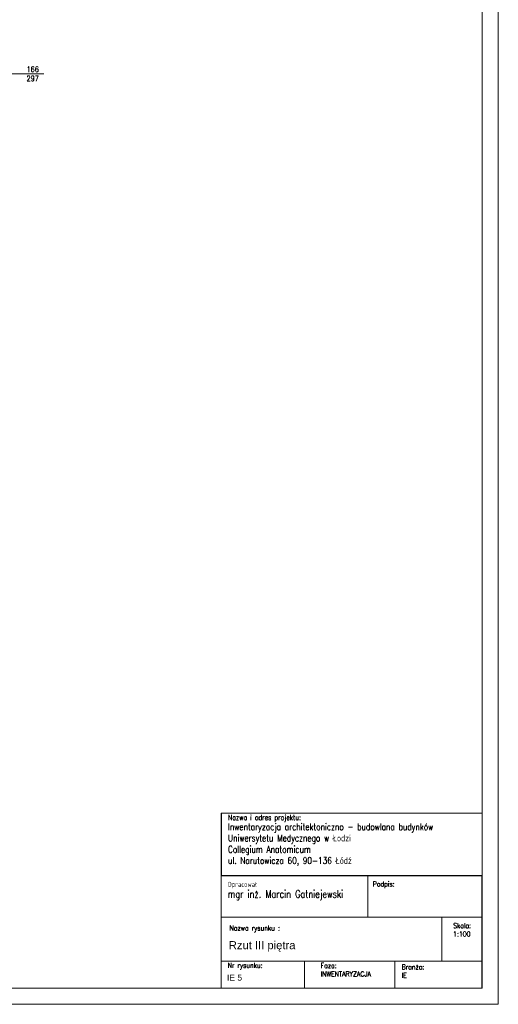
# Model space of a CAD drawing. Header units: millimetres. Extents: x 7052 to 69970, y -1719 to 15326.
# Tile 125 of 160: x 57209 to 58699, y 9386 to 12448. Entities that reach past the tile are written whole.
import ezdxf

# ---------------------------------------------------------------- set-up
doc = ezdxf.new("R2010")
doc.units = ezdxf.units.MM
for name, color, linetype, lineweight in [('m_cienka', 7, 'Continuous', 5), ('m_tabela', 7, 'Continuous', 20), ('m_tekst', 7, 'Continuous', 13)]:
    doc.layers.add(name, color=color, linetype=linetype, lineweight=lineweight)
doc.styles.add('opis', font='simplex.shx', dxfattribs={"width": 0.8})
doc.styles.add('PIOTR', font='arial.ttf', dxfattribs={"height": 10})
doc.styles.get("Standard").update_dxf_attribs({"font": 'arial.ttf'})
doc.styles.add('styl1', font='simplex.shx', dxfattribs={"width": 0.75})

msp = doc.modelspace()

# ---------------------------------------------------------------- linework, layer by layer
at = {"layer": 'm_cienka', "ltscale": 3}
msp.add_line((57144.4, 12279.8), (57284.4, 12279.8), dxfattribs=at)
at = {"layer": 'm_tabela'}
for p, q in [((58698.7, 9386.3), (58698.7, 15326.3)), ((58648.7, 9436.3), (58648.7, 15276.3)), ((50338.7, 9436.3), (58648.7, 9436.3)), ((50288.7, 9386.3), (58698.7, 9386.3))]:
    msp.add_line(p, q, dxfattribs=at)
at = {"layer": 'm_tabela', "color": 0}
for p, q in [((58648.7, 9786.5), (58648.7, 9990.7)), ((57836.7, 9980.7), (57836.7, 9786.5)), ((57835.6, 9785.5), (57835.6, 9656.8)), ((57835.6, 9785.5), (57835.6, 9656.8)), ((58292.4, 9785.5), (57835.6, 9785.5)), ((57836.7, 9786.5), (58648.7, 9786.5)), ((58292.4, 9656.8), (58292.4, 9785.5)), ((58292.4, 9785.5), (58292.4, 9656.8)), ((58647.7, 9785.5), (58292.4, 9785.5)), ((58647.7, 9656.8), (58647.7, 9785.5)), ((58647.7, 9656.8), (58647.7, 9785.5)), ((57835.6, 9656.8), (58647.7, 9656.8)), ((57835.6, 9520.3), (57835.6, 9656.8)), ((57835.6, 9656.8), (58292.4, 9656.8)), ((58292.4, 9656.8), (57835.6, 9656.8)), ((57835.6, 9656.8), (58292.4, 9656.8)), ((58292.4, 9656.8), (58647.7, 9656.8)), ((58647.7, 9656.8), (58292.4, 9656.8)), ((58292.4, 9656.8), (58647.7, 9656.8)), ((58647.7, 9656.8), (58647.7, 9520.3)), ((58647.7, 9656.8), (58647.7, 9520.3)), ((58647.7, 9520.3), (57835.6, 9520.3)), ((57835.6, 9520.3), (58095.9, 9520.3)), ((57835.6, 9436.3), (57835.6, 9520.3)), ((58095.9, 9520.3), (58095.9, 9436.3)), ((58095.9, 9520.3), (58377, 9520.3)), ((58095.9, 9436.3), (58095.9, 9520.3)), ((58377, 9520.3), (58377, 9436.3)), ((58377, 9520.3), (58647.7, 9520.3)), ((58377, 9436.3), (58377, 9520.3)), ((58647.7, 9520.3), (58647.7, 9436.3)), ((58095.9, 9436.3), (57835.6, 9436.3)), ((58377, 9436.3), (58095.9, 9436.3)), ((58647.7, 9436.3), (58377, 9436.3))]:
    msp.add_line(p, q, dxfattribs=at)
at = {"layer": 'm_tabela', "lineweight": 20}
for p, q in [((57835.6, 9436.3), (57835.6, 9980.7)), ((57835.6, 9980.7), (58648.7, 9980.7)), ((58292.4, 9785.5), (58292.4, 9656.8)), ((57835.6, 9656.8), (58648.7, 9656.8)), ((57835.6, 9656.8), (58647.7, 9656.8)), ((58522.7, 9656.8), (58522.7, 9520.3)), ((57835.6, 9520.3), (58648.7, 9520.3)), ((58095.9, 9520.3), (58095.9, 9436.3)), ((58377, 9520.3), (58377, 9436.3)), ((58648.7, 9436.3), (57835.6, 9436.3))]:
    msp.add_line(p, q, dxfattribs=at)

# ---------------------------------------------------------------- texts
at = {"layer": 'm_tabela', "lineweight": 5, "style": 'PIOTR'}
msp.add_text('Rzut III piętra', height=25, dxfattribs=at).set_placement((57859.7, 9557.7))
at = {"layer": 'm_tabela', "lineweight": 5}
msp.add_text('IE 5', height=18.9, dxfattribs=at).set_placement((57854.1, 9460))
at = {"layer": 'm_tabela', "char_height": 26.25, "attachment_point": 1, "style": 'opis'}
for s, insert, width in [('{\\H0.6x;Nazwa i adres projektu:} \\P{\\H0.8x;Inwentaryzacja architektoniczno - budowlana budynków Uniwersytetu Medycznego w Łodzi\\PCollegium Anatomicum\\Pul. Narutowicza 60, 90-136 Łódź}', (57857.5, 9975.1), 714.215), ('{\\H0.6x;Opracował}\\P{\\H0.88x;mgr inż. Marcin Gatniejewski}', (57856.4, 9767.2), 476.912), ('{\\H0.6x;Podpis:}', (58308.1, 9768.2), 91.802), ('{\\H0.6x;Nazwa rysunku :}', (57862.1, 9631.1), 802.267), ('{\\H0.6x;Skala:\\P1:100}', (58558, 9639), 476.912), ('{\\H0.6x;Nr rysunku:}', (57856.4, 9515.1), 247.999), ('{\\H0.6x;Faza:\\PINWENTARYZACJA} ', (58145.8, 9514.8), 242.188), ('{\\H0.6x;Branża:\\PIE} ', (58397.8, 9510.4), 247.999)]:
    msp.add_mtext(s, dxfattribs=dict(at, insert=insert, width=width))
at = {"layer": 'm_tekst', "ltscale": 3, "insert": (57249.4, 12279.8), "char_height": 17, "attachment_point": 5, "style": 'styl1'}
msp.add_mtext_dynamic_manual_height_columns('166\\P297', width=67.252, gutter_width=350, heights=[0], dxfattribs=at)

doc.saveas('drawing.dxf')
